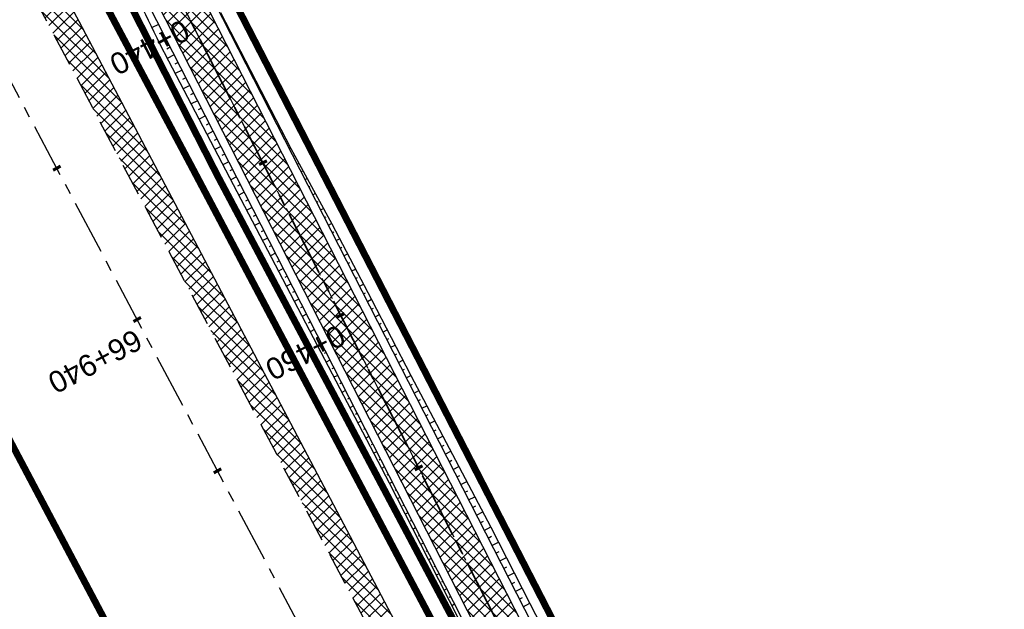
# Model space of a CAD drawing. Header units: metres. Extents: x 7529682 to 7533751, y 5721195 to 5727842.
# Tile 159 of 179: x 7529913 to 7529971, y 5727374 to 5727408. Entities that reach past the tile are written whole.
import ezdxf

# ---------------------------------------------------------------- set-up
doc = ezdxf.new("R2010")
doc.units = ezdxf.units.M
for name, pattern in [('817-dzialki-09-05-04$0$HIDDEN', [0.375, 0.25, -0.125]), ('ACAD_ISO05W100', [33, 24, -3, 0, -3, 0, -3]), ('CENTER', [50.8, 31.75, -6.35, 6.35, -6.35]), ('CENTER2', [28.575, 19.05, -3.175, 3.175, -3.175]), ('HIDDEN', [9.525, 6.35, -3.175])]:
    doc.linetypes.add(name, pattern=pattern)
for name, color, linetype in [('C-DROGI-SYTUACJA', 7, 'Continuous'), ('C-DROGI-SYTUACJA-ETYKIETY', 7, 'Continuous'), ('D-hatch-pobocza', 131, 'Continuous'), ('D-pobocza', 60, 'Continuous'), ('D-rowy', 160, 'Continuous'), ('D-skarpa', 2, 'Continuous'), ('D-skarpa-kreskowanie', 2, 'Continuous')]:
    doc.layers.add(name, color=color, linetype=linetype)
for name, color, linetype, lineweight, true_color in [('D-ewidencja-numery', 7, 'Continuous', 50, 0x40ff00), ('D-hatch-ciag-pieszo-rowerowy', 7, 'Continuous', 13, 0xff9f80), ('D-LR-etap-III', 7, '817-dzialki-09-05-04$0$HIDDEN', 50, 0x00008f)]:
    doc.layers.add(name, color=color, linetype=linetype, lineweight=lineweight, true_color=true_color)
for name, color, linetype, lineweight in [('D-krawędzie', 3, 'Continuous', 30), ('D-obrzeża', 2, 'Continuous', 30), ('D-oś', 10, 'CENTER', 30), ('D-pas-drogowy', 7, 'ACAD_ISO05W100', 50)]:
    doc.layers.add(name, color=color, linetype=linetype, lineweight=lineweight)
doc.layers.add('poprzeczki', color=7, linetype='Continuous', true_color=0x0000c7)
doc.styles.get("Standard").update_dxf_attribs({"font": 'arial.ttf'})
pattern_1 = [(45, (0, 0), (-0.33675960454, 0.33675960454), []), (135, (0, 0), (-0.33675960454, -0.33675960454), [])]

# ---------------------------------------------------------------- blocks, each defined once
blk = doc.blocks.new('AeccTickLine')
at = {"color": 0, "linetype": 'ByBlock', "lineweight": -2}
blk.add_line((0, 1), (0, -1), dxfattribs=at)

msp = doc.modelspace()

# ---------------------------------------------------------------- hatches: boundary and pattern name
at = {"layer": 'D-hatch-ciag-pieszo-rowerowy'}
h = msp.add_hatch(dxfattribs=at)
h.set_pattern_fill('ANSI37', color=256, scale=0.15, style=0)
h.set_pattern_definition(pattern_1)
h.paths.add_polyline_path([(7529994.115, 5727270.039), (7529996.409, 5727271.048), (7529995.888, 5727272.04), (7529987.333, 5727287.9), (7529970.791, 5727319.398), (7529945.39, 5727367.318), (7529919.647, 5727417.711), (7529903.693, 5727447.921), (7529879.894, 5727492.595), (7529862.565, 5727525.262), (7529859.536, 5727525.637), (7529877.686, 5727491.422), (7529901.485, 5727446.75), (7529917.429, 5727416.559), (7529943.172, 5727366.164), (7529968.58, 5727318.231), (7529985.127, 5727286.725), (7529993.681, 5727270.865)])
at = {"layer": 'D-hatch-pobocza'}
h = msp.add_hatch(dxfattribs=at)
h.set_pattern_fill('ANSI37', color=256, scale=0.15, style=0)
h.set_pattern_definition(pattern_1)
h.paths.add_polyline_path([(7529905.34, 5727429.09), (7529892.28, 5727453.58), (7529881.53, 5727473.69), (7529872.27, 5727491.4), (7529857.46, 5727519.14), (7529841.38, 5727549.79), (7529827.75, 5727575.78), (7529816.4, 5727596.89), (7529800.43, 5727627.4), (7529788.07, 5727650.98), (7529775.85, 5727673.83), (7529761.3, 5727701.31), (7529749.89, 5727722.83), (7529745.5, 5727731.66), (7529738.971, 5727744.085), (7529737.465, 5727743.316), (7529742.213, 5727734.302), (7529762.326, 5727696.274), (7529777.785, 5727667.006), (7529799.322, 5727626.3), (7529822.193, 5727583.156), (7529846.924, 5727536.347), (7529864.752, 5727502.663), (7529900.459, 5727434.965), (7529935.352, 5727369.308), (7529971.476, 5727300.786), (7529988.361, 5727268.841), (7529990.28, 5727268.6), (7529990.329, 5727268.617), (7529981.66, 5727284.96), (7529968.42, 5727309.6), (7529956.4, 5727332.85), (7529943.52, 5727357.04), (7529932.32, 5727378.32), (7529916.68, 5727408.01)])

# ---------------------------------------------------------------- linework, layer by layer
at = {"layer": 'C-DROGI-SYTUACJA', "color": 10, "linetype": 'CENTER2', "lineweight": 35, "ltscale": 0.2}
msp.add_lwpolyline([(7529714.301, 5727795.865), (7529735.169, 5727756.456, 0.071658), (7529738.529, 5727751.848), (7529739.732, 5727750.614, -0.071785), (7529743.098, 5727745.997), (7529747.739, 5727737.221), (7529774.913, 5727685.825), (7529793.855, 5727649.915), (7529812.38, 5727615.415), (7529837.757, 5727568.892), (7529857.658, 5727531.843), (7529878.79, 5727492.008), (7529902.589, 5727447.335), (7529918.538, 5727417.135), (7529944.281, 5727366.741), (7529969.685, 5727318.815), (7529986.23, 5727287.312), (7529994.785, 5727271.452), (7530014.919, 5727233.118)], format="xyb", dxfattribs=at)
at = {"layer": 'D-ewidencja-numery', "color": 12, "ltscale": 15, "true_color": 0xc70000}
msp.add_lwpolyline([(7529715.573, 5727792.968), (7529717.68, 5727794.024), (7529736.275, 5727758.647), (7529744.511, 5727750.406), (7529750.283, 5727738.55), (7529777.109, 5727687.569), (7529796.515, 5727651.33), (7529814.938, 5727616.793), (7529839.007, 5727572.304), (7529860.618, 5727532.509), (7529882.349, 5727491.504), (7529904.865, 5727449.096), (7529920.747, 5727418.885), (7529946.677, 5727368.547), (7529972.025, 5727320.573), (7529987.74, 5727290.153), (7529996.497, 5727273.662), (7530017.541, 5727234.203)], dxfattribs=at)
at = {"layer": 'D-krawędzie', "linetype": 'HIDDEN', "ltscale": 0.3}
msp.add_lwpolyline([(7529737.465, 5727743.316), (7529742.213, 5727734.302), (7529762.326, 5727696.274), (7529777.785, 5727667.006), (7529799.322, 5727626.3), (7529822.193, 5727583.156), (7529846.924, 5727536.347), (7529864.752, 5727502.663), (7529900.459, 5727434.965), (7529935.352, 5727369.308), (7529971.476, 5727300.786), (7530006.702, 5727234.141), (7530044.198, 5727163.133), (7530082.89, 5727090.2), (7530098.687, 5727060.362), (7530131.998, 5726997.21), (7530163.822, 5726937.097), (7530204.081, 5726861.013), (7530247.82, 5726778.438), (7530252.22, 5726770.26), (7530259.735, 5726756.9), (7530263.782, 5726749.287), (7530270.196, 5726737.096)], dxfattribs=at)
at = {"layer": 'D-LR-etap-III', "ltscale": 10, "flags": 128}
msp.add_lwpolyline([(7531750.474, 5723895.103, 0.4, 0.4, 0), (7531750.505, 5723895.13, 0.4, 0.4, 0), (7531682.71, 5724022.92, 0.4, 0.4, 0), (7531619.177, 5724147.204, 0.4, 0.4, 0), (7531592.309, 5724198.489, 0.4, 0.4, 0), (7531553.264, 5724272.919, 0.4, 0.4, 0), (7531504.02, 5724366.79, 0.4, 0.4, 0), (7531482.09, 5724407.62, 0.4, 0.4, 0), (7531412.35, 5724541.183, 0.4, 0.4, 0), (7531388.464, 5724586.93, 0.4, 0.4, 0), (7531345.12, 5724669.94, 0.4, 0.4, 0), (7531127.66, 5725081.67, 0.4, 0.4, 0), (7531059.253, 5725211.041, 0.4, 0.4, 0), (7531008.007, 5725307.954, 0.4, 0.4, 0), (7530964.182, 5725390.836, 0.4, 0.4, 0), (7530914.557, 5725484.684, 0.4, 0.4, 0), (7530865.243, 5725577.494, 0.4, 0.4, 0), (7530840.085, 5725624.059, 0.4, 0.4, 0), (7530802.56, 5725694.925, 0.4, 0.4, 0), (7530755.54, 5725787.51, 0.4, 0.4, 0), (7530708.718, 5725876.303, 0.4, 0.4, 0), (7530695.12, 5725902.09, 0.4, 0.4, 0), (7530642.914, 5726001.078, 0.4, 0.4, 0), (7530634.935, 5726016.147, 0.4, 0.4, 0), (7530610.82, 5726061.93, 0.4, 0.4, 0), (7530610.82, 5726061.93, 0.4, 0.4, 0), (7530607.21, 5726063.51, 0.4, 0.4, 0), (7530597.42, 5726080.68, 0.4, 0.4, 0), (7530591.16, 5726088.44, 0.4, 0.4, 0), (7530581.28, 5726107.21, 0.4, 0.4, 0), (7530571.29, 5726130.56, 0.4, 0.4, 0), (7530549.555, 5726171.527, 0.4, 0.4, 0), (7530531.014, 5726206.474, 0.4, 0.4, 0), (7530516.461, 5726236.017, 0.4, 0.4, 0), (7530500.799, 5726266.141, 0.4, 0.4, 0), (7530491.35, 5726283.94, 0.4, 0.4, 0), (7530482.4, 5726303.41, 0.4, 0.4, 0), (7530482.4, 5726303.41, 0.4, 0.4, 0), (7530450.41, 5726357.28, 0.4, 0.4, 0), (7530397.759, 5726458.5, 0.4, 0.4, 0), (7530334.708, 5726583.665, 0.4, 0.4, 0), (7530303.939, 5726645.168, 0.4, 0.4, 0), (7530300.51, 5726651.778, 0.4, 0.4, 0), (7530289.214, 5726671.967, 0.4, 0.4, 0), (7530281.54, 5726685.57, 0.4, 0.4, 0), (7530261.371, 5726724.163, 0.4, 0.4, 0), (7530254.03, 5726738.21, 0.4, 0.4, 0), (7530197.22, 5726845.06, 0.4, 0.4, 0), (7530194.71, 5726849.15, 0.4, 0.4, 0), (7530195.92, 5726850.75, 0.4, 0.4, 0), (7530170.547, 5726892.961, 0.4, 0.4, 0), (7530143.175, 5726945.066, 0.4, 0.4, 0), (7530105.06, 5727018.32, 0.4, 0.4, 0), (7530100.06, 5727027.16, 0.4, 0.4, 0), (7530062.319, 5727099.625, 0.4, 0.4, 0), (7530015.379, 5727189.42, 0.4, 0.4, 0), (7529983.208, 5727250.207, 0.4, 0.4, 0), (7529953.284, 5727306.747, 0.4, 0.4, 0), (7529900.671, 5727406.159, 0.4, 0.4, 0), (7529890.63, 5727425.131, 0.4, 0.4, 0), (7529875.155, 5727454.426, 0.4, 0.4, 0), (7529857.56, 5727487.787, 0.4, 0.4, 0), (7529835.194, 5727530.193, 0.4, 0.4, 0), (7529811.741, 5727574.662, 0.4, 0.4, 0), (7529792.102, 5727611.923, 0.4, 0.4, 0), (7529768.066, 5727657.47, 0.4, 0.4, 0), (7529755.211, 5727682.131, 0.4, 0.4, 0), (7529753.31, 5727681.13, 0.4, 0.4, 0), (7529739.21, 5727707.77, 0.4, 0.4, 0), (7529735.395, 5727711.252, 0.4, 0.4, 0), (7529725.42, 5727730.2, 0.4, 0.4, 0), (7529723.55, 5727729.88, 0.4, 0.4, 0), (7529695.567, 5727782.932, 0.4, 0.4, 0), (7529717.68, 5727794.024, 0.4, 0.4, 0), (7529736.275, 5727758.647, 0.4, 0.4, 0), (7529736.275, 5727758.647, 0.4, 0.4, 0), (7529744.511, 5727750.406, 0.4, 0.4, 0), (7529744.511, 5727750.406, 0.4, 0.4, 0), (7529750.283, 5727738.55, 0.4, 0.4, 0), (7529777.109, 5727687.569, 0.4, 0.4, 0), (7529796.515, 5727651.33, 0.4, 0.4, 0), (7529814.938, 5727616.793, 0.4, 0.4, 0), (7529839.007, 5727572.304, 0.4, 0.4, 0), (7529860.618, 5727532.509, 0.4, 0.4, 0), (7529882.349, 5727491.504, 0.4, 0.4, 0), (7529904.865, 5727449.096, 0.4, 0.4, 0), (7529920.747, 5727418.885, 0.4, 0.4, 0), (7529946.677, 5727368.547, 0.4, 0.4, 0), (7529972.025, 5727320.573, 0.4, 0.4, 0), (7529987.74, 5727290.153, 0.4, 0.4, 0), (7529996.497, 5727273.662, 0.4, 0.4, 0), (7530017.541, 5727234.203, 0.4, 0.4, 0), (7530033.054, 5727204.864, 0.4, 0.4, 0), (7530051.623, 5727170.223, 0.4, 0.4, 0), (7530069.277, 5727137.016, 0.4, 0.4, 0), (7530089.385, 5727097.534, 0.4, 0.4, 0), (7530109.713, 5727060.747, 0.4, 0.4, 0), (7530136.77, 5727011.64, 0.4, 0.4, 0), (7530162.447, 5726962.744, 0.4, 0.4, 0), (7530187.674, 5726916.992, 0.4, 0.4, 0), (7530207.821, 5726879.335, 0.4, 0.4, 0), (7530230.626, 5726834.519, 0.4, 0.4, 0), (7530262.288, 5726776.618, 0.4, 0.4, 0), (7530277.51, 5726760.213, 0.4, 0.4, 0), (7530286.037, 5726744.107, 0.4, 0.4, 0), (7530288.097, 5726735.884, 0.4, 0.4, 0), (7530290.394, 5726725.047, 0.4, 0.4, 0), (7530296.177, 5726713.583, 0.4, 0.4, 0), (7530302.726, 5726701.182, 0.4, 0.4, 0), (7530325.685, 5726657.466, 0.4, 0.4, 0), (7530343.244, 5726623.649, 0.4, 0.4, 0), (7530360.23, 5726591.747, 0.4, 0.4, 0), (7530383.209, 5726548.059, 0.4, 0.4, 0), (7530406.018, 5726503.606, 0.4, 0.4, 0), (7530427.465, 5726462.62, 0.4, 0.4, 0), (7530447.928, 5726424.388, 0.4, 0.4, 0), (7530471.127, 5726379.921, 0.4, 0.4, 0), (7530490.501, 5726343.033, 0.4, 0.4, 0), (7530509.499, 5726306.733, 0.4, 0.4, 0), (7530529.89, 5726267.244, 0.4, 0.4, 0), (7530543.852, 5726238.99, 0.4, 0.4, 0), (7530554.809, 5726218.944, 0.4, 0.4, 0), (7530559.027, 5726212.223, 0.4, 0.4, 0), (7530563.061, 5726206.41, 0.4, 0.4, 0), (7530566.934, 5726200.464, 0.4, 0.4, 0), (7530569.771, 5726194.902, 0.4, 0.4, 0), (7530571.473, 5726191.282, 0.4, 0.4, 0), (7530572.839, 5726188.025, 0.4, 0.4, 0), (7530575.295, 5726182.035, 0.4, 0.4, 0), (7530579.737, 5726173.306, 0.4, 0.4, 0), (7530583.3, 5726167.41, 0.4, 0.4, 0), (7530593.4, 5726163.33, 0.4, 0.4, 0), (7530598.618, 5726155.264, 0.4, 0.4, 0), (7530608.258, 5726140.497, 0.4, 0.4, 0), (7530603.27, 5726136.83, 0.4, 0.4, 0), (7530606.53, 5726131.84, 0.4, 0.4, 0), (7530604.239, 5726124.217, 0.4, 0.4, 0), (7530605.847, 5726121.63, 0.4, 0.4, 0), (7530608.972, 5726116.164, 0.4, 0.4, 0), (7530618.114, 5726097.791, 0.4, 0.4, 0), (7530651.213, 5726034.96, 0.4, 0.4, 0), (7530670.244, 5725998.611, 0.4, 0.4, 0), (7530698.075, 5725945.953, 0.4, 0.4, 0), (7530716.506, 5725911.305, 0.4, 0.4, 0), (7530735.223, 5725875.667, 0.4, 0.4, 0), (7530752.504, 5725842.155, 0.4, 0.4, 0), (7530778.311, 5725793.501, 0.4, 0.4, 0), (7530797.5, 5725756.382, 0.4, 0.4, 0), (7530812.519, 5725728.289, 0.4, 0.4, 0), (7530820.039, 5725713.16, 0.4, 0.4, 0), (7530822.422, 5725710.194, 0.4, 0.4, 0), (7530833.155, 5725688.801, 0.4, 0.4, 0), (7530849.629, 5725656.159, 0.4, 0.4, 0), (7530867.983, 5725621.964, 0.4, 0.4, 0), (7530872.63, 5725612.888, 0.4, 0.4, 0), (7530880.354, 5725597.595, 0.4, 0.4, 0), (7530883.839, 5725593.389, 0.4, 0.4, 0), (7530891.782, 5725587.763, 0.4, 0.4, 0), (7530895.039, 5725584.281, 0.4, 0.4, 0), (7530897.034, 5725580.941, 0.4, 0.4, 0), (7530900.952, 5725579.946, 0.4, 0.4, 0), (7530904.81, 5725571.977, 0.4, 0.4, 0), (7530903.682, 5725568.566, 0.4, 0.4, 0), (7530908.901, 5725558.845, 0.4, 0.4, 0), (7530910.252, 5725545.672, 0.4, 0.4, 0), (7530912.873, 5725538.646, 0.4, 0.4, 0), (7530945.278, 5725478.464, 0.4, 0.4, 0), (7530959.692, 5725450.246, 0.4, 0.4, 0), (7531002.827, 5725368.192, 0.4, 0.4, 0), (7531044.704, 5725290.314, 0.4, 0.4, 0), (7531064.099, 5725253.213, 0.4, 0.4, 0), (7531083.01, 5725216.678, 0.4, 0.4, 0), (7531113.013, 5725158.466, 0.4, 0.4, 0), (7531137.364, 5725113.071, 0.4, 0.4, 0), (7531150.831, 5725086.712, 0.4, 0.4, 0), (7531159.746, 5725076.641, 0.4, 0.4, 0), (7531166.31, 5725074.58, 0.4, 0.4, 0), (7531172.29, 5725062.58, 0.4, 0.4, 0), (7531170.59, 5725055.606, 0.4, 0.4, 0), (7531173.733, 5725044.081, 0.4, 0.4, 0), (7531215.342, 5724964.86, 0.4, 0.4, 0), (7531238.054, 5724921.685, 0.4, 0.4, 0), (7531262.39, 5724875.283, 0.4, 0.4, 0), (7531295.587, 5724811.266, 0.4, 0.4, 0), (7531348.488, 5724712.363, 0.4, 0.4, 0), (7531363.741, 5724682.684, 0.4, 0.4, 0), (7531366.987, 5724675.865, 0.4, 0.4, 0), (7531382.541, 5724646.111, 0.4, 0.4, 0), (7531401.299, 5724610.875, 0.4, 0.4, 0), (7531428.965, 5724558.862, 0.4, 0.4, 0), (7531449.111, 5724520.398, 0.4, 0.4, 0), (7531477.293, 5724465.831, 0.4, 0.4, 0), (7531500.996, 5724421.113, 0.4, 0.4, 0), (7531512.122, 5724400.549, 0.4, 0.4, 0), (7531513.782, 5724396.757, 0.4, 0.4, 0), (7531526.32, 5724379.39, 0.4, 0.4, 0), (7531566.784, 5724302.736, 0.4, 0.4, 0), (7531612.277, 5724225.61, 0.4, 0.4, 0), (7531620.493, 5724210.548, 0.4, 0.4, 0), (7531631.578, 5724196.258, 0.4, 0.4, 0), (7531653.484, 5724152.434, 0.4, 0.4, 0), (7531661.151, 5724128.494, 0.4, 0.4, 0), (7531673.881, 5724101.186, 0.4, 0.4, 0), (7531684.691, 5724081.184, 0.4, 0.4, 0), (7531699.212, 5724051.17, 0.4, 0.4, 0), (7531704.034, 5724040.584, 0.4, 0.4, 0), (7531704.034, 5724040.584, 0.4, 0.4, 0), (7531703.913, 5724037.17, 0.4, 0.4, 0), (7531736.42, 5723969.232, 0.4, 0.4, 0), (7531738.285, 5723967.699, 0.4, 0.4, 0), (7531742.181, 5723962.346, 0.4, 0.4, 0), (7531744.286, 5723958.616, 0.4, 0.4, 0), (7531755.393, 5723944.193, 0.4, 0.4, 0), (7531758.69, 5723936.76, 0.4, 0.4, 0), (7531780.08, 5723929.25, 0.4, 0.4, 0), (7531792.612, 5723906.338, 0.4, 0.4, 0), (7531792.612, 5723906.338, 0.4, 0.4, 0), (7531756.962, 5723883.055, 0.4, 0.4, 0), (7531750.46, 5723895.13, 0.4, 0.4, 0), (7531750.46, 5723895.13, 0, 0, 0)], format="xyseb", dxfattribs=at)
at = {"layer": 'D-obrzeża'}
for points in [[(7529996.408, 5727271.05), (7529995.888, 5727272.04), (7529987.333, 5727287.9), (7529970.791, 5727319.398), (7529945.39, 5727367.318), (7529919.647, 5727417.711), (7529903.693, 5727447.921), (7529879.894, 5727492.595), (7529858.761, 5727532.432), (7529838.856, 5727569.487), (7529813.479, 5727616.01), (7529794.958, 5727650.503), (7529776.019, 5727686.408), (7529748.844, 5727737.805), (7529744.118, 5727746.741, 0.071785), (7529740.753, 5727751.358), (7529739.549, 5727752.592, -0.071658), (7529736.189, 5727757.2), (7529717.235, 5727792.995)], [(7530013.813, 5727232.534), (7529993.681, 5727270.865), (7529985.127, 5727286.725), (7529968.58, 5727318.231), (7529943.172, 5727366.164), (7529917.429, 5727416.559), (7529901.485, 5727446.75), (7529877.686, 5727491.422), (7529856.555, 5727531.255), (7529836.657, 5727568.297), (7529811.281, 5727614.82), (7529792.751, 5727649.328), (7529773.808, 5727685.242), (7529746.633, 5727736.639), (7529746.633, 5727736.639), (7529742.077, 5727745.253, 0.071785), (7529738.712, 5727749.87), (7529737.508, 5727751.104, -0.071658), (7529734.148, 5727755.712), (7529715.008, 5727791.858)]]:
    msp.add_lwpolyline(points, format="xyb", dxfattribs=at)
at = {"layer": 'D-oś', "ltscale": 0.1}
msp.add_lwpolyline([(7530260.688, 5726747.65), (7530256.664, 5726755.22), (7530249.153, 5726768.573), (7530244.732, 5726776.79), (7530200.988, 5726859.376), (7530160.728, 5726935.459), (7530128.903, 5726995.575), (7530095.593, 5727058.727), (7530079.798, 5727088.56), (7530041.105, 5727161.496), (7530003.607, 5727232.506), (7529968.381, 5727299.153), (7529932.259, 5727367.671), (7529897.365, 5727433.327), (7529861.657, 5727501.028), (7529843.829, 5727534.712), (7529819.1, 5727581.518), (7529796.228, 5727624.663), (7529774.69, 5727665.371), (7529759.232, 5727694.637), (7529739.12, 5727732.663), (7529700.238, 5727806.043)], dxfattribs=at)
at = {"layer": 'D-oś', "ltscale": 0.03}
msp.add_lwpolyline([(7529714.301, 5727795.865), (7529735.169, 5727756.456, 0.071658), (7529738.529, 5727751.848), (7529739.732, 5727750.614, -0.071785), (7529743.098, 5727745.997), (7529747.739, 5727737.221), (7529774.913, 5727685.825), (7529793.855, 5727649.915), (7529812.38, 5727615.415), (7529837.757, 5727568.892), (7529857.658, 5727531.843), (7529878.79, 5727492.008), (7529902.589, 5727447.335), (7529918.538, 5727417.135), (7529944.281, 5727366.741), (7529969.685, 5727318.815), (7529986.23, 5727287.312), (7529994.785, 5727271.452), (7530014.919, 5727233.118)], format="xyb", dxfattribs=at)
at = {"layer": 'D-pas-drogowy', "ltscale": 0.2, "flags": 128}
msp.add_lwpolyline([(7531633.019, 5724182.834, 0.4, 0.4, 0), (7531617.559, 5724211.608, 0.4, 0.4, 0), (7531566.784, 5724302.736, 0.4, 0.4, 0), (7531538.419, 5724356.47, 0.4, 0.4, 0), (7531526.32, 5724379.39, 0.4, 0.4, 0), (7531516.102, 5724393.607, 0.4, 0.4, 0.001485), (7531513.78, 5724396.838, 0.4, 0.4, 0), (7531501.87, 5724413.41, 0.4, 0.4, 0), (7531474.926, 5724464.508, 0.4, 0.4, 0), (7531446.2, 5724518.992, 0.4, 0.4, 0), (7531424.962, 5724559.262, 0.4, 0.4, 0), (7531398.444, 5724609.566, 0.4, 0.4, 0), (7531379.647, 5724645.216, 0.4, 0.4, 0), (7531365.23, 5724672.56, 0.4, 0.4, 0), (7531341.306, 5724717.915, 0.4, 0.4, 0), (7531312.9, 5724771.789, 0.4, 0.4, 0), (7531292.591, 5724810.307, 0.4, 0.4, 0), (7531259.392, 5724873.271, 0.4, 0.4, 0), (7531233.74, 5724921.923, 0.4, 0.4, 0), (7531203.073, 5724980.092, 0.4, 0.4, 0), (7531173.471, 5725036.225, 0.4, 0.4, 0), (7531168.27, 5725046.09, 0.4, 0.4, 0), (7531172.29, 5725062.58, 0.4, 0.4, 0), (7531166.31, 5725074.58, 0.4, 0.4, 0), (7531150.32, 5725079.6, 0.4, 0.4, 0), (7531141.5, 5725096.43, 0.4, 0.4, 0), (7531109.312, 5725157.814, 0.4, 0.4, 0), (7531086.641, 5725201.048, 0.4, 0.4, 0), (7531059.198, 5725253.384, 0.4, 0.4, 0), (7531028.207, 5725312.489, 0.4, 0.4, 0), (7530999.105, 5725367.99, 0.4, 0.4, 0), (7530956.248, 5725449.725, 0.4, 0.4, 0), (7530924.398, 5725510.464, 0.4, 0.4, 0), (7530897.51, 5725561.74, 0.4, 0.4, 0), (7530894.46, 5725566.14, 0.4, 0.4, 0), (7530892.16, 5725570.49, 0.4, 0.4, 0), (7530869.363, 5725613.307, 0.4, 0.4, 0), (7530861.694, 5725627.705, 0.4, 0.4, 0), (7530852.74, 5725644.52, 0.4, 0.4, 0), (7530831.51, 5725684.2, 0.4, 0.4, 0), (7530811.13, 5725722.52, 0.4, 0.4, 0), (7530792.348, 5725757.941, 0.4, 0.4, 0), (7530768.03, 5725803.8, 0.4, 0.4, 0), (7530748.769, 5725840.179, 0.4, 0.4, 0), (7530727.7, 5725879.97, 0.4, 0.4, 0), (7530712.098, 5725909.545, 0.4, 0.4, 0), (7530693.644, 5725944.645, 0.4, 0.4, 0), (7530665.702, 5725997.539, 0.4, 0.4, 0), (7530641.76, 5726042.88, 0.4, 0.4, 0), (7530616.5, 5726091.48, 0.4, 0.4, 0), (7530604.628, 5726114.32, 0.4, 0.4, -0.007763), (7530602.5, 5726118.43, 0.4, 0.4, 0), (7530603.992, 5726123.395, 0.4, 0.4, 0), (7530606.53, 5726131.84, 0.4, 0.4, 0), (7530603.27, 5726136.83, 0.4, 0.4, 0), (7530593.776, 5726151.369, 0.4, 0.4, 0), (7530590.203, 5726156.84, 0.4, 0.4, 0), (7530583.3, 5726167.41, 0.4, 0.4, 0), (7530580.578, 5726170.428, 0.4, 0.4, 0), (7530575.85, 5726175.67, 0.4, 0.4, 0), (7530569.01, 5726186.66, 0.4, 0.4, 0), (7530562.555, 5726199.189, 0.4, 0.4, 0), (7530555.67, 5726211.39, 0.4, 0.4, 0), (7530548.29, 5726224.23, 0.4, 0.4, 0), (7530540.58, 5726237.71, 0.4, 0.4, 0), (7530532.68, 5726252.65, 0.4, 0.4, 0), (7530524.06, 5726269.35, 0.4, 0.4, 0), (7530502.82, 5726309.91, 0.4, 0.4, 0), (7530488.83, 5726336.63, 0.4, 0.4, 0), (7530466.03, 5726380.16, 0.4, 0.4, 0), (7530438.47, 5726432.77, 0.4, 0.4, 0), (7530424.53, 5726459.09, 0.4, 0.4, 0), (7530401.63, 5726502.97, 0.4, 0.4, 0), (7530383.38, 5726538.06, 0.4, 0.4, 0), (7530353.97, 5726593.52, 0.4, 0.4, 0), (7530338.47, 5726622.74, 0.4, 0.4, 0), (7530322.01, 5726653.88, 0.4, 0.4, 0), (7530297.54, 5726700.33, 0.4, 0.4, 0), (7530287.38, 5726719.6, 0.4, 0.4, 0), (7530285.95, 5726722.316, 0.4, 0.4, 0), (7530280.26, 5726733.12, 0.4, 0.4, 0), (7530266.73, 5726758.74, 0.4, 0.4, 0), (7530260.42, 5726770.47, 0.4, 0.4, 0), (7530253.25, 5726783.82, 0.4, 0.4, 0), (7530244.95, 5726799.33, 0.4, 0.4, 0), (7530239.39, 5726808.49, 0.4, 0.4, 0), (7530238.29, 5726807.9, 0.4, 0.4, 0), (7530218.11, 5726850.67, 0.4, 0.4, 0), (7530175.907, 5726928.168, 0.4, 0.4, 0), (7530096.68, 5727076.15, 0.4, 0.4, 0), (7530094.68, 5727079.89, 0.4, 0.4, 0), (7530064.597, 5727135.523, 0.4, 0.4, 0), (7530046.731, 5727168.892, 0.4, 0.4, 0), (7530025.803, 5727208.461, 0.4, 0.4, 0), (7530012.847, 5727232.979, 0.4, 0.4, 0), (7529994.15, 5727268.45, 0.4, 0.4, 0), (7529981.671, 5727291.93, 0.4, 0.4, 0), (7529949.89, 5727351.73, 0.4, 0.4, 0), (7529924.75, 5727399.03, 0.4, 0.4, 0), (7529915.516, 5727417.1, 0.4, 0.4, 0), (7529885.83, 5727475.19, 0.4, 0.4, 0), (7529862.56, 5727519.97, 0.4, 0.4, 0), (7529852.985, 5727538.191, 0.4, 0.4, 0), (7529836.513, 5727569.511, 0.4, 0.4, 0), (7529815.369, 5727609.141, 0.4, 0.4, 0), (7529792.795, 5727651.247, 0.4, 0.4, 0), (7529774.199, 5727685.858, 0.4, 0.4, 0), (7529746.966, 5727736.059, 0.4, 0.4, 0), (7529733.92, 5727757.62, 0.4, 0.4, 0), (7529708.607, 5727806.389, 0.4, 0.4, 0), (7529688.492, 5727796.345, 0.4, 0.4, 0), (7529723.55, 5727729.88, 0.4, 0.4, 0), (7529725.42, 5727730.2, 0.4, 0.4, 0), (7529735.38, 5727711.28, 0.4, 0.4, 0), (7529739.21, 5727707.77, 0.4, 0.4, 0), (7529753.31, 5727681.13, 0.4, 0.4, 0), (7529755.178, 5727682.114, 0.4, 0.4, 0), (7529792.102, 5727611.923, 0.4, 0.4, 0), (7529811.741, 5727574.662, 0.4, 0.4, 0), (7529835.194, 5727530.193, 0.4, 0.4, 0), (7529857.56, 5727487.787, 0.4, 0.4, 0), (7529875.155, 5727454.426, 0.4, 0.4, 0), (7529890.63, 5727425.131, 0.4, 0.4, 0), (7529900.671, 5727406.159, 0.4, 0.4, 0), (7529953.284, 5727306.747, 0.4, 0.4, 0), (7529983.208, 5727250.207, 0.4, 0.4, 0), (7530015.379, 5727189.42, 0.4, 0.4, 0), (7530062.319, 5727099.625, 0.4, 0.4, 0), (7530100.06, 5727027.16, 0.4, 0.4, 0), (7530105.06, 5727018.32, 0.4, 0.4, 0), (7530143.175, 5726945.066, 0.4, 0.4, 0), (7530170.547, 5726892.961, 0.4, 0.4, 0), (7530195.92, 5726850.75, 0.4, 0.4, 0), (7530194.71, 5726849.15, 0.4, 0.4, 0), (7530197.22, 5726845.06, 0.4, 0.4, 0), (7530254.03, 5726738.21, 0.4, 0.4, 0), (7530261.371, 5726724.163, 0.4, 0.4, 0), (7530281.54, 5726685.57, 0.4, 0.4, 0), (7530289.214, 5726671.967, 0.4, 0.4, 0), (7530300.51, 5726651.778, 0.4, 0.4, 0), (7530303.939, 5726645.168, 0.4, 0.4, 0), (7530334.708, 5726583.665, 0.4, 0.4, 0), (7530397.759, 5726458.5, 0.4, 0.4, 0), (7530450.41, 5726357.28, 0.4, 0.4, 0), (7530482.4, 5726303.41, 0.4, 0.4, 0), (7530483.688, 5726301.003, 0.4, 0.4, 0), (7530491.35, 5726283.94, 0.4, 0.4, 0), (7530512.67, 5726243.78, 0.4, 0.4, 0), (7530529.43, 5726209.46, 0.4, 0.4, 0), (7530571.29, 5726130.56, 0.4, 0.4, 0), (7530581.28, 5726107.21, 0.4, 0.4, 0), (7530591.16, 5726088.44, 0.4, 0.4, 0), (7530597.42, 5726080.68, 0.4, 0.4, 0), (7530607.21, 5726063.51, 0.4, 0.4, 0), (7530610.82, 5726061.93, 0.4, 0.4, 0), (7530634.935, 5726016.147, 0.4, 0.4, 0), (7530642.914, 5726001.078, 0.4, 0.4, 0), (7530695.12, 5725902.09, 0.4, 0.4, 0), (7530708.718, 5725876.303, 0.4, 0.4, 0), (7530755.54, 5725787.51, 0.4, 0.4, 0), (7530802.56, 5725694.925, 0.4, 0.4, 0), (7530840.085, 5725624.059, 0.4, 0.4, 0), (7530865.243, 5725577.494, 0.4, 0.4, 0), (7530914.557, 5725484.684, 0.4, 0.4, 0), (7530964.182, 5725390.836, 0.4, 0.4, 0), (7531008.007, 5725307.954, 0.4, 0.4, 0), (7531059.253, 5725211.041, 0.4, 0.4, 0), (7531127.66, 5725081.67, 0.4, 0.4, 0), (7531345.12, 5724669.94, 0.4, 0.4, 0), (7531388.464, 5724586.93, 0.4, 0.4, 0), (7531412.35, 5724541.183, 0.4, 0.4, 0), (7531482.09, 5724407.62, 0.4, 0.4, 0), (7531504.02, 5724366.79, 0.4, 0.4, 0), (7531519.374, 5724337.52, 0.4, 0.4, 0), (7531563.749, 5724252.932, 0.4, 0.4, 0), (7531602.175, 5724179.681, 0.4, 0.4, 0), (7531619.177, 5724147.204, 0.4, 0.4, 0), (7531625.038, 5724135.635, 0.4, 0.4, 0), (7531656.796, 5724073.316, 0.4, 0.4, 0), (7531675.12, 5724037.36, 0.4, 0.4, 0), (7531682.71, 5724022.92, 0.4, 0.4, 0), (7531705.565, 5723979.811, 0.4, 0.4, 0), (7531736.606, 5723921.262, 0.4, 0.4, 0), (7531750.46, 5723895.13, 0.4, 0.4, 0), (7531740.77, 5723886.56, 0.4, 0.4, 0), (7531732.86, 5723885, 0.4, 0.4, 0), (7531722.18, 5723887.77, 0.4, 0.4, 0), (7531729.87, 5723862.17, 0.4, 0.4, 0), (7531742.92, 5723861.93, 0.4, 0.4, 0), (7531763.71, 5723859.52, 0.4, 0.4, 0), (7531768.42, 5723854.12, 0.4, 0.4, 0), (7531787.42, 5723817.97, 0.4, 0.4, 0), (7531795.57, 5723809.82, 0.4, 0.4, 0), (7531816.347, 5723819.85, 0.4, 0.4, 0), (7531816.347, 5723819.85, 0.4, 0.4, 0), (7531805.06, 5723843.23, 0.4, 0.4, 0), (7531803.61, 5723886.23, 0.4, 0.4, 0), (7531803.61, 5723886.23, 0.4, 0.4, 0), (7531780.08, 5723929.25, 0.4, 0.4, 0), (7531758.69, 5723936.76, 0.4, 0.4, 0), (7531749.359, 5723946.412, 0.4, 0.4, 0), (7531742.71, 5723953.29, 0.4, 0.4, 0), (7531735.177, 5723967.878, 0.4, 0.4, 0), (7531722.37, 5723992.68, 0.4, 0.4, 0), (7531705.042, 5724030.886, 0.4, 0.4, 0), (7531699.47, 5724043.17, 0.4, 0.4, 0), (7531692.69, 5724058.11, 0.4, 0.4, 0), (7531679.672, 5724084.017, 0.4, 0.4, 0), (7531674.55, 5724094.21, 0.4, 0.4, 0), (7531666.633, 5724114.003, 0.4, 0.4, 0), (7531649, 5724153.82, 0.4, 0.4, 0), (7531641.49, 5724149.34, 0.4, 0.4, 0), (7531626.04, 5724179.34, 0.4, 0.4, 0), (7531633.03, 5724182.84, 0, 0, 0)], format="xyseb", dxfattribs=at)
at = {"layer": 'D-pobocza'}
for points in [[(7529719.962, 5727788.914), (7529736.631, 5727757.434, 0.071658), (7529739.907, 5727752.941), (7529741.111, 5727751.707, -0.071785), (7529744.56, 5727746.975), (7529749.286, 5727738.039), (7529776.461, 5727686.642), (7529795.4, 5727650.738), (7529813.919, 5727616.248), (7529839.296, 5727569.725), (7529859.202, 5727532.667), (7529880.335, 5727492.83), (7529904.135, 5727448.155), (7529920.091, 5727417.942), (7529945.833, 5727367.549), (7529971.233, 5727319.631), (7529987.775, 5727288.135), (7529996.33, 5727272.275), (7529996.866, 5727271.253)], [(7529718.045, 5727785.054), (7529733.706, 5727755.478, 0.071658), (7529737.151, 5727750.754), (7529738.354, 5727749.521, -0.071785), (7529741.635, 5727745.019), (7529746.191, 5727736.405), (7529773.366, 5727685.008), (7529792.31, 5727649.093), (7529810.841, 5727614.582), (7529836.218, 5727568.059), (7529856.114, 5727531.019), (7529877.245, 5727491.187), (7529901.043, 5727446.515), (7529916.985, 5727416.328), (7529942.728, 5727365.933), (7529968.137, 5727317.998), (7529984.685, 5727286.49), (7529993.24, 5727270.63), (7529993.656, 5727269.837)]]:
    msp.add_lwpolyline(points, format="xyb", dxfattribs=at)
at = {"layer": 'D-pobocza', "linetype": 'ByBlock'}
msp.add_lwpolyline([(7529990.329, 5727268.617), (7529981.66, 5727284.96), (7529968.42, 5727309.6), (7529956.4, 5727332.85), (7529943.52, 5727357.04), (7529932.32, 5727378.32), (7529916.68, 5727408.01), (7529905.34, 5727429.09), (7529892.28, 5727453.58), (7529881.53, 5727473.69), (7529872.27, 5727491.4), (7529857.46, 5727519.14), (7529841.38, 5727549.79), (7529827.75, 5727575.78), (7529816.4, 5727596.89), (7529800.43, 5727627.4), (7529788.07, 5727650.98), (7529775.85, 5727673.83), (7529761.3, 5727701.31), (7529749.89, 5727722.83), (7529745.5, 5727731.66), (7529738.971, 5727744.085), (7529737.465, 5727743.316)], dxfattribs=at)
at = {"layer": 'D-rowy', "linetype": 'HIDDEN', "ltscale": 0.1, "const_width": 0.4, "flags": 128}
msp.add_lwpolyline([(7530210.965, 5726857.162), (7530158.809, 5726954.52), (7530122.465, 5727022.753), (7530095.922, 5727072.859), (7530086.314, 5727091.113), (7530063.16, 5727134.709), (7530033.596, 5727190.759), (7530021.34, 5727213.676), (7530002.619, 5727249.036), (7529995.396, 5727262.503), (7529988.789, 5727275.206), (7529976.334, 5727299.006), (7529958.125, 5727333.488), (7529939.362, 5727369.129), (7529923.146, 5727399.734), (7529918.219, 5727408.985), (7529909.126, 5727427.527), (7529905.376, 5727434.673), (7529896.192, 5727451.152), (7529887.557, 5727467.231), (7529877.124, 5727486.657), (7529866.166, 5727506.778), (7529855.76, 5727526.176), (7529840.707, 5727554.898), (7529824.518, 5727585.588), (7529810.515, 5727612.292), (7529795.682, 5727640.077), (7529780.379, 5727668.69), (7529772.315, 5727684.078), (7529762.635, 5727702.447), (7529747.007, 5727732.117), (7529740.676, 5727744.954)], dxfattribs=at)
at = {"layer": 'D-skarpa', "linetype": 'Continuous'}
for points in [[(7529918.615, 5727412.131, -0.013727), (7529921.375, 5727406.728), (7529921.898, 5727405.722), (7529934.782, 5727381.088), (7529937.056, 5727376.634), (7529942.542, 5727365.853), (7529943.911, 5727363.259), (7529945.765, 5727359.746), (7529946.234, 5727358.832), (7529948.588, 5727354.421), (7529958.042, 5727336.796)], [(7529924.932, 5727408.545), (7529929.032, 5727400.609), (7529931.425, 5727396.216), (7529933.758, 5727391.794), (7529936.049, 5727387.349), (7529940.728, 5727378.51), (7529942.996, 5727374.054), (7529946.246, 5727367.745), (7529947.581, 5727365.205), (7529949.38, 5727361.662), (7529949.855, 5727360.751), (7529952.127, 5727356.296), (7529954.467, 5727351.878), (7529956.82, 5727347.466, 0.000197), (7529963.888, 5727334.236)]]:
    msp.add_lwpolyline(points, format="xyb", dxfattribs=at)
at = {"layer": 'D-skarpa-kreskowanie', "linetype": 'Continuous'}
for p, q in [((7529921.317, 5727407.848, 107.758), (7529920.909, 5727407.64, 107.452)), ((7529921.544, 5727407.403, 107.758), (7529921.341, 5727407.299, 107.606)), ((7529925.338, 5727407.716, 107.901), (7529925.319, 5727407.707, 107.888)), ((7529925.562, 5727407.269, 107.895), (7529925.554, 5727407.265, 107.891)), ((7529921.772, 5727406.958, 107.759), (7529921.364, 5727406.75, 107.454)), ((7529925.79, 5727406.824, 107.889), (7529925.774, 5727406.816, 107.884)), ((7529921.999, 5727406.513, 107.759), (7529921.797, 5727406.409, 107.607)), ((7529922.227, 5727406.067, 107.758), (7529921.825, 5727405.862, 107.457)), ((7529926.018, 5727406.379, 107.883), (7529926.01, 5727406.375, 107.883)), ((7529922.454, 5727405.622, 107.756), (7529922.255, 5727405.52, 107.607)), ((7529926.229, 5727405.926, 107.881), (7529926.245, 5727405.934, 107.877)), ((7529926.457, 5727405.48, 107.879), (7529926.465, 5727405.485, 107.874)), ((7529922.682, 5727405.177, 107.754), (7529922.288, 5727404.976, 107.459)), ((7529926.684, 5727405.035, 107.877), (7529926.701, 5727405.044, 107.864)), ((7529922.909, 5727404.731, 107.752), (7529922.714, 5727404.632, 107.606)), ((7529923.137, 5727404.286, 107.75), (7529922.752, 5727404.09, 107.462)), ((7529926.912, 5727404.59, 107.875), (7529926.923, 5727404.596, 107.867)), ((7529923.364, 5727403.841, 107.748), (7529923.174, 5727403.744, 107.606)), ((7529927.139, 5727404.145, 107.873), (7529927.166, 5727404.159, 107.853)), ((7529927.367, 5727403.699, 107.871), (7529927.383, 5727403.708, 107.859)), ((7529923.591, 5727403.396, 107.747), (7529923.215, 5727403.203, 107.465)), ((7529927.594, 5727403.254, 107.869), (7529927.632, 5727403.273, 107.841)), ((7529923.819, 5727402.95, 107.745), (7529923.633, 5727402.855, 107.605)), ((7529927.821, 5727402.809, 107.867), (7529927.843, 5727402.82, 107.851)), ((7529924.046, 5727402.505, 107.743), (7529923.679, 5727402.317, 107.467)), ((7529924.274, 5727402.06, 107.741), (7529924.092, 5727401.967, 107.605)), ((7529928.049, 5727402.364, 107.865), (7529928.097, 5727402.388, 107.829)), ((7529924.501, 5727401.615, 107.739), (7529924.142, 5727401.431, 107.47)), ((7529928.276, 5727401.918, 107.863), (7529928.303, 5727401.932, 107.844)), ((7529928.504, 5727401.473, 107.862), (7529928.562, 5727401.503, 107.818)), ((7529924.729, 5727401.169, 107.737), (7529924.551, 5727401.079, 107.604)), ((7529928.731, 5727401.028, 107.86), (7529928.763, 5727401.044, 107.836)), ((7529924.956, 5727400.724, 107.735), (7529924.606, 5727400.545, 107.473)), ((7529925.184, 5727400.279, 107.733), (7529925.01, 5727400.19, 107.604)), ((7529928.959, 5727400.583, 107.858), (7529929.028, 5727400.618, 107.806)), ((7529925.411, 5727399.834, 107.731), (7529925.069, 5727399.659, 107.475)), ((7529929.186, 5727400.137, 107.856), (7529929.226, 5727400.158, 107.826)), ((7529929.414, 5727399.692, 107.854), (7529929.506, 5727399.739, 107.785)), ((7529925.639, 5727399.388, 107.73), (7529925.47, 5727399.302, 107.603)), ((7529929.641, 5727399.247, 107.852), (7529929.693, 5727399.273, 107.813)), ((7529925.866, 5727398.943, 107.728), (7529925.533, 5727398.773, 107.478)), ((7529929.869, 5727398.801, 107.85), (7529929.984, 5727398.861, 107.764)), ((7529926.093, 5727398.498, 107.726), (7529925.929, 5727398.414, 107.603)), ((7529926.321, 5727398.052, 107.724), (7529925.996, 5727397.886, 107.481)), ((7529930.096, 5727398.356, 107.848), (7529930.16, 5727398.389, 107.801)), ((7529930.323, 5727397.911, 107.846), (7529930.463, 5727397.982, 107.742)), ((7529926.548, 5727397.607, 107.722), (7529926.388, 5727397.525, 107.602)), ((7529930.551, 5727397.466, 107.845), (7529930.626, 5727397.504, 107.788)), ((7529926.776, 5727397.162, 107.72), (7529926.46, 5727397, 107.483)), ((7529930.778, 5727397.02, 107.843), (7529930.941, 5727397.104, 107.721)), ((7529927.003, 5727396.717, 107.718), (7529926.847, 5727396.637, 107.601)), ((7529927.231, 5727396.271, 107.716), (7529926.923, 5727396.114, 107.486)), ((7529931.006, 5727396.575, 107.841), (7529931.093, 5727396.62, 107.775)), ((7529931.233, 5727396.13, 107.839), (7529931.42, 5727396.225, 107.699)), ((7529927.458, 5727395.826, 107.714), (7529927.306, 5727395.749, 107.601)), ((7529931.461, 5727395.685, 107.837), (7529931.557, 5727395.734, 107.765)), ((7529927.686, 5727395.381, 107.713), (7529927.386, 5727395.228, 107.489)), ((7529931.688, 5727395.239, 107.835), (7529931.887, 5727395.341, 107.687)), ((7529927.913, 5727394.936, 107.711), (7529927.766, 5727394.86, 107.6)), ((7529931.916, 5727394.794, 107.833), (7529932.018, 5727394.846, 107.757)), ((7529928.141, 5727394.49, 107.709), (7529927.85, 5727394.342, 107.491)), ((7529928.368, 5727394.045, 107.707), (7529928.225, 5727393.972, 107.6)), ((7529932.143, 5727394.349, 107.831), (7529932.353, 5727394.456, 107.674)), ((7529932.371, 5727393.903, 107.829), (7529932.479, 5727393.959, 107.749)), ((7529928.596, 5727393.6, 107.705), (7529928.313, 5727393.456, 107.494)), ((7529932.598, 5727393.458, 107.828), (7529932.82, 5727393.572, 107.661)), ((7529928.823, 5727393.154, 107.703), (7529928.684, 5727393.084, 107.599)), ((7529932.825, 5727393.013, 107.826), (7529932.94, 5727393.071, 107.74)), ((7529929.05, 5727392.709, 107.701), (7529928.777, 5727392.57, 107.496)), ((7529929.278, 5727392.264, 107.699), (7529929.143, 5727392.195, 107.599)), ((7529933.053, 5727392.568, 107.824), (7529933.287, 5727392.687, 107.649)), ((7529929.505, 5727391.819, 107.697), (7529929.24, 5727391.683, 107.499)), ((7529933.28, 5727392.122, 107.822), (7529933.4, 5727392.184, 107.732)), ((7529933.508, 5727391.677, 107.82), (7529933.754, 5727391.803, 107.636)), ((7529929.733, 5727391.373, 107.696), (7529929.602, 5727391.307, 107.598)), ((7529933.735, 5727391.232, 107.818), (7529933.859, 5727391.295, 107.725)), ((7529929.96, 5727390.928, 107.694), (7529929.704, 5727390.797, 107.502)), ((7529930.188, 5727390.483, 107.692), (7529930.062, 5727390.419, 107.597)), ((7529933.963, 5727390.787, 107.816), (7529934.212, 5727390.914, 107.63)), ((7529930.415, 5727390.038, 107.69), (7529930.167, 5727389.911, 107.504)), ((7529934.19, 5727390.341, 107.814), (7529934.316, 5727390.405, 107.721)), ((7529934.418, 5727389.896, 107.812), (7529934.67, 5727390.025, 107.624)), ((7529930.643, 5727389.592, 107.688), (7529930.521, 5727389.53, 107.597)), ((7529934.645, 5727389.451, 107.811), (7529934.772, 5727389.516, 107.716)), ((7529930.87, 5727389.147, 107.686), (7529930.631, 5727389.025, 107.507)), ((7529934.873, 5727389.006, 107.809), (7529935.128, 5727389.136, 107.617)), ((7529931.098, 5727388.702, 107.684), (7529930.98, 5727388.642, 107.596)), ((7529931.325, 5727388.257, 107.682), (7529931.094, 5727388.139, 107.51)), ((7529935.1, 5727388.56, 107.807), (7529935.229, 5727388.626, 107.711)), ((7529935.328, 5727388.115, 107.805), (7529935.586, 5727388.247, 107.611)), ((7529931.552, 5727387.811, 107.68), (7529931.439, 5727387.753, 107.596)), ((7529935.555, 5727387.67, 107.803), (7529935.685, 5727387.736, 107.706)), ((7529931.78, 5727387.366, 107.679), (7529931.558, 5727387.253, 107.512)), ((7529935.782, 5727387.224, 107.801), (7529936.044, 5727387.358, 107.605)), ((7529932.007, 5727386.921, 107.677), (7529931.898, 5727386.865, 107.595)), ((7529932.235, 5727386.475, 107.675), (7529932.021, 5727386.366, 107.515)), ((7529936.01, 5727386.779, 107.799), (7529936.144, 5727386.848, 107.699)), ((7529936.237, 5727386.334, 107.797), (7529936.512, 5727386.474, 107.592)), ((7529932.462, 5727386.03, 107.673), (7529932.358, 5727385.977, 107.595)), ((7529936.465, 5727385.889, 107.795), (7529936.605, 5727385.96, 107.69)), ((7529932.69, 5727385.585, 107.671), (7529932.485, 5727385.48, 107.518)), ((7529936.692, 5727385.443, 107.794), (7529936.98, 5727385.59, 107.578)), ((7529932.917, 5727385.14, 107.669), (7529932.817, 5727385.088, 107.594)), ((7529936.92, 5727384.998, 107.792), (7529937.067, 5727385.073, 107.682)), ((7529933.145, 5727384.694, 107.667), (7529932.948, 5727384.594, 107.52)), ((7529933.372, 5727384.249, 107.665), (7529933.276, 5727384.2, 107.593)), ((7529937.147, 5727384.553, 107.79), (7529937.448, 5727384.706, 107.565)), ((7529937.375, 5727384.108, 107.788), (7529937.528, 5727384.186, 107.673)), ((7529933.6, 5727383.804, 107.663), (7529933.412, 5727383.708, 107.523)), ((7529937.602, 5727383.662, 107.786), (7529937.916, 5727383.823, 107.551)), ((7529933.827, 5727383.359, 107.662), (7529933.735, 5727383.312, 107.593)), ((7529937.83, 5727383.217, 107.784), (7529937.99, 5727383.299, 107.664)), ((7529934.054, 5727382.913, 107.66), (7529933.875, 5727382.822, 107.526)), ((7529934.282, 5727382.468, 107.658), (7529934.195, 5727382.423, 107.592)), ((7529938.057, 5727382.772, 107.782), (7529938.384, 5727382.939, 107.538)), ((7529934.509, 5727382.023, 107.656), (7529934.339, 5727381.936, 107.528)), ((7529938.284, 5727382.327, 107.78), (7529938.451, 5727382.412, 107.656)), ((7529938.512, 5727381.881, 107.778), (7529938.851, 5727382.055, 107.524)), ((7529934.737, 5727381.578, 107.654), (7529934.654, 5727381.535, 107.592)), ((7529938.739, 5727381.436, 107.777), (7529938.912, 5727381.524, 107.647)), ((7529934.964, 5727381.132, 107.652), (7529934.802, 5727381.049, 107.531)), ((7529938.967, 5727380.991, 107.775), (7529939.319, 5727381.171, 107.511)), ((7529935.192, 5727380.687, 107.65), (7529935.111, 5727380.646, 107.589)), ((7529935.419, 5727380.242, 107.648), (7529935.257, 5727380.159, 107.527)), ((7529939.194, 5727380.545, 107.773), (7529939.374, 5727380.637, 107.638)), ((7529939.422, 5727380.1, 107.771), (7529939.787, 5727380.287, 107.497)), ((7529935.647, 5727379.796, 107.646), (7529935.565, 5727379.755, 107.586)), ((7529939.649, 5727379.655, 107.769), (7529939.835, 5727379.75, 107.63)), ((7529935.874, 5727379.351, 107.644), (7529935.711, 5727379.268, 107.523)), ((7529939.877, 5727379.21, 107.767), (7529940.255, 5727379.403, 107.484)), ((7529936.102, 5727378.906, 107.643), (7529936.02, 5727378.864, 107.582)), ((7529936.329, 5727378.461, 107.641), (7529936.166, 5727378.377, 107.519)), ((7529940.104, 5727378.764, 107.765), (7529940.297, 5727378.863, 107.621)), ((7529940.332, 5727378.319, 107.763), (7529940.723, 5727378.519, 107.47)), ((7529936.556, 5727378.015, 107.639), (7529936.475, 5727377.974, 107.578)), ((7529940.559, 5727377.874, 107.761), (7529940.755, 5727377.974, 107.615)), ((7529936.784, 5727377.57, 107.637), (7529936.621, 5727377.487, 107.515)), ((7529940.786, 5727377.429, 107.76), (7529941.177, 5727377.628, 107.467)), ((7529937.011, 5727377.125, 107.635), (7529936.93, 5727377.083, 107.574)), ((7529937.239, 5727376.68, 107.633), (7529937.075, 5727376.596, 107.511)), ((7529941.014, 5727376.983, 107.758), (7529941.209, 5727377.083, 107.612)), ((7529941.241, 5727376.538, 107.756), (7529941.631, 5727376.737, 107.464)), ((7529937.466, 5727376.234, 107.631), (7529937.384, 5727376.192, 107.57)), ((7529941.469, 5727376.093, 107.754), (7529941.663, 5727376.192, 107.608)), ((7529937.694, 5727375.789, 107.629), (7529937.529, 5727375.705, 107.506)), ((7529941.696, 5727375.647, 107.752), (7529942.084, 5727375.846, 107.461)), ((7529937.921, 5727375.344, 107.627), (7529937.838, 5727375.301, 107.566)), ((7529941.924, 5727375.202, 107.75), (7529942.117, 5727375.301, 107.605)), ((7529942.151, 5727374.757, 107.748), (7529942.538, 5727374.955, 107.459)), ((7529938.149, 5727374.899, 107.626), (7529937.982, 5727374.814, 107.501)), ((7529938.376, 5727374.453, 107.624), (7529938.293, 5727374.411, 107.561)), ((7529942.379, 5727374.312, 107.746), (7529942.572, 5727374.41, 107.602)), ((7529938.604, 5727374.008, 107.622), (7529938.436, 5727373.922, 107.496)), ((7529942.606, 5727373.866, 107.744), (7529942.992, 5727374.063, 107.456))]:
    msp.add_line(p, q, dxfattribs=at)

# ---------------------------------------------------------------- block references
at = {"layer": 'C-DROGI-SYTUACJA-ETYKIETY', "color": 2, "linetype": 'Continuous', "lineweight": 60, "xscale": 0.2499999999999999, "yscale": 0.2499999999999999, "zscale": 0.2499999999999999, "rotation": 297.9888522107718}
for p in [(7529915.37, 5727399.45), (7529920.063, 5727390.619), (7529924.756, 5727381.789)]:
    msp.add_blockref('AeccTickLine', p, dxfattribs=at)
at = {"layer": 'poprzeczki', "color": 2, "linetype": 'Continuous', "lineweight": 60, "xscale": 0.2499999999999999, "yscale": 0.2499999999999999, "zscale": 0.2499999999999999, "rotation": 297.0592859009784}
for p in [(7529927.405, 5727399.777), (7529931.954, 5727390.872), (7529936.503, 5727381.967)]:
    msp.add_blockref('AeccTickLine', p, dxfattribs=at)

# ---------------------------------------------------------------- texts
at = {"layer": 'C-DROGI-SYTUACJA-ETYKIETY', "color": 2}
for s, rotation, p in [('0+440', 207.05929, (7529922.692, 5727408.178)), ('66+940', 207.98885, (7529919.908, 5727390.112)), ('0+460', 207.05929, (7529931.791, 5727390.367))]:
    msp.add_text(s, height=1.25, rotation=rotation, dxfattribs=at).set_placement(p)

doc.saveas('drawing.dxf')
